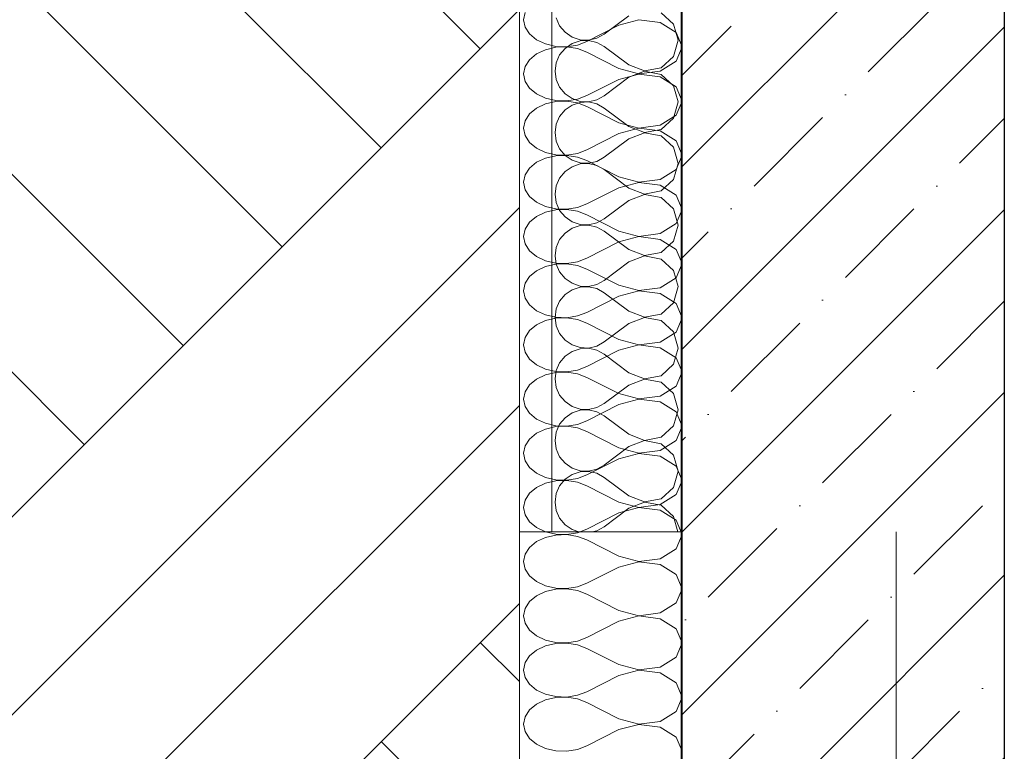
# Model space of a CAD drawing. Header units: millimetres. Extents: x -7244281 to -6598479, y 5719953 to 5938280.
# Tile 28 of 73: x -6717295 to -6716381, y 5727346 to 5728026. Entities that reach past the tile are written whole.
import ezdxf
from ezdxf.enums import TextEntityAlignment as Align

# ---------------------------------------------------------------- set-up
doc = ezdxf.new("R2010")
doc.units = ezdxf.units.MM
doc.header["$MEASUREMENT"] = 0
doc.set_wipeout_variables(frame=1)
doc.linetypes.add('Wipeout_Contour', pattern=[1000, 0, -1000])
doc.linetypes.add('Штрихпунктирная', pattern=[670.277762, 352.777767, -176.388884, 0, -141.111112])
for name, color, linetype, lineweight in [('0_Ном._пера__1', 7, 'Continuous', 0), ('0_Ном._пера__120', 7, 'Continuous', 0), ('АР-Стены_внешние_.АР_Ном._пера__1', 7, 'Continuous', 0), ('АР-Чертеж-Оси_Осевые размеры.АР_Ном._пера__120', 7, 'Continuous', 0)]:
    doc.layers.add(name, color=color, linetype=linetype, lineweight=lineweight)
doc.layers.add('АР-Стены_внешние_.АР', color=7, linetype='Continuous')
doc.layers.add('АР-Чертеж-Оси_Осевые размеры.АР', color=7, linetype='Continuous')
doc.styles.add('РЎР“Р•РќР•Р\xa0Р\x98Р\xa0_РЎРўР\x98Р›Р¬_1', font='GOTHIC.TTF')

# ---------------------------------------------------------------- blocks, each defined once
blk = doc.blocks.new('Элемент Разреза_27_3', base_point=(-6165324.72, 5728549.97))
at = {"layer": 'АР-Стены_внешние_.АР', "linetype": 'Continuous', "lineweight": 0, "true_color": 0x000000}
h = blk.add_hatch(dxfattribs=at)
h.set_pattern_fill('ЖЕЛЕЗОБЕТОН__PROJECT__0003', color=18, style=0, pattern_type=2)
h.set_pattern_definition([(45, (-6165324.72, 5728549.97), (-84.852814, 84.852814), []), (45, (-6165367.14, 5728592.39), (-84.852814, 84.852814), [90, -30, 0, -30])])
h.paths.add_polyline_path([(-6716680.9, 5723799.97), (-6716380.9, 5723799.97), (-6716380.9, 5728899.96), (-6716680.9, 5728899.96)])
at = {"layer": 'АР-Стены_внешние_.АР_Ном._пера__1', "color": 7, "linetype": 'Continuous', "lineweight": 30}
for p, q in [((-6716680.9, 5728899.96), (-6716680.9, 5727549.97)), ((-6716380.9, 5728649.51), (-6716380.9, 5723949.97)), ((-6716680.9, 5727549.97), (-6716680.9, 5723799.97))]:
    blk.add_line(p, q, dxfattribs=at)
blk = doc.blocks.new('*X89', base_point=(-6165324.72, 5728549.97))
at = {"layer": 'АР-Стены_внешние_.АР_Ном._пера__1', "color": 7, "linetype": 'Continuous', "lineweight": 0}
for p, q in [((-6716688.03, 5728021.66), (-6716699.57, 5728032.21)), ((-6716797.06, 5728027.41), (-6716793.88, 5728020.19)), ((-6716729.52, 5728029.5), (-6716752.4, 5728012.35)), ((-6716683.76, 5728006.63), (-6716688.03, 5728021.66)), ((-6716793.88, 5728020.19), (-6716788.85, 5728014.11)), ((-6716788.85, 5728014.11), (-6716782.34, 5728009.65)), ((-6716759.3, 5728008.53), (-6716752.4, 5728012.35)), ((-6716782.34, 5728003.61), (-6716788.85, 5727999.14)), ((-6716782.34, 5728009.65), (-6716774.87, 5728007.13)), ((-6716774.87, 5728006.13), (-6716782.34, 5728003.61)), ((-6716774.87, 5728007.13), (-6716766.99, 5728006.74)), ((-6716766.99, 5728006.51), (-6716774.87, 5728006.13)), ((-6716766.99, 5728006.74), (-6716759.3, 5728008.53)), ((-6716759.3, 5728004.73), (-6716766.99, 5728006.51)), ((-6716752.4, 5728000.91), (-6716759.3, 5728004.73)), ((-6716688.03, 5727991.59), (-6716683.76, 5728006.63)), ((-6716788.85, 5727999.14), (-6716793.88, 5727993.06)), ((-6716729.52, 5727983.75), (-6716752.4, 5728000.91)), ((-6716797.06, 5727985.85), (-6716798.15, 5727978.03)), ((-6716793.88, 5727993.06), (-6716797.06, 5727985.85)), ((-6716699.57, 5727981.05), (-6716688.03, 5727991.59)), ((-6716798.15, 5727978.03), (-6716797.06, 5727970.22)), ((-6716729.52, 5727983.75), (-6716714.93, 5727978.15)), ((-6716714.93, 5727977.92), (-6716729.52, 5727972.31)), ((-6716714.93, 5727978.15), (-6716699.57, 5727981.05)), ((-6716699.57, 5727975.01), (-6716714.93, 5727977.92)), ((-6716797.06, 5727970.22), (-6716793.88, 5727963)), ((-6716729.52, 5727972.31), (-6716752.4, 5727955.15)), ((-6716688.03, 5727964.47), (-6716699.57, 5727975.01)), ((-6716793.88, 5727963), (-6716788.85, 5727956.92)), ((-6716788.85, 5727956.92), (-6716782.34, 5727952.45)), ((-6716683.76, 5727949.43), (-6716688.03, 5727964.47)), ((-6716782.34, 5727952.45), (-6716774.87, 5727949.93)), ((-6716774.87, 5727948.94), (-6716782.34, 5727946.41)), ((-6716774.87, 5727949.93), (-6716766.99, 5727949.55)), ((-6716766.99, 5727949.32), (-6716774.87, 5727948.94)), ((-6716766.99, 5727949.55), (-6716759.3, 5727951.34)), ((-6716759.3, 5727947.53), (-6716766.99, 5727949.32)), ((-6716759.3, 5727951.34), (-6716752.4, 5727955.15)), ((-6716688.03, 5727934.4), (-6716683.76, 5727949.43)), ((-6716788.85, 5727941.95), (-6716793.88, 5727935.87)), ((-6716782.34, 5727946.41), (-6716788.85, 5727941.95)), ((-6716752.4, 5727943.71), (-6716759.3, 5727947.53)), ((-6716729.52, 5727926.56), (-6716752.4, 5727943.71)), ((-6716793.88, 5727935.87), (-6716797.06, 5727928.65)), ((-6716699.57, 5727923.86), (-6716688.03, 5727934.4)), ((-6716797.06, 5727928.65), (-6716798.15, 5727920.84)), ((-6716798.15, 5727920.84), (-6716797.06, 5727913.02)), ((-6716729.52, 5727926.56), (-6716714.93, 5727920.95)), ((-6716714.93, 5727920.72), (-6716729.52, 5727915.12)), ((-6716714.93, 5727920.95), (-6716699.57, 5727923.86)), ((-6716699.57, 5727917.82), (-6716714.93, 5727920.72)), ((-6716797.06, 5727913.02), (-6716793.88, 5727905.8)), ((-6716729.52, 5727915.12), (-6716752.4, 5727897.96)), ((-6716688.03, 5727907.27), (-6716699.57, 5727917.82)), ((-6716793.88, 5727905.8), (-6716788.85, 5727899.73)), ((-6716683.76, 5727892.24), (-6716688.03, 5727907.27)), ((-6716788.85, 5727899.73), (-6716782.34, 5727895.26)), ((-6716782.34, 5727895.26), (-6716774.87, 5727892.74)), ((-6716766.99, 5727892.36), (-6716759.3, 5727894.14)), ((-6716759.3, 5727894.14), (-6716752.4, 5727897.96)), ((-6716788.85, 5727884.75), (-6716793.88, 5727878.68)), ((-6716782.34, 5727889.22), (-6716788.85, 5727884.75)), ((-6716774.87, 5727891.74), (-6716782.34, 5727889.22)), ((-6716774.87, 5727892.74), (-6716766.99, 5727892.36)), ((-6716766.99, 5727892.12), (-6716774.87, 5727891.74)), ((-6716759.3, 5727890.34), (-6716766.99, 5727892.12)), ((-6716752.4, 5727886.52), (-6716759.3, 5727890.34)), ((-6716729.52, 5727869.36), (-6716752.4, 5727886.52)), ((-6716688.03, 5727877.21), (-6716683.76, 5727892.24)), ((-6716793.88, 5727878.68), (-6716797.06, 5727871.46)), ((-6716699.57, 5727866.66), (-6716688.03, 5727877.21)), ((-6716797.06, 5727871.46), (-6716798.15, 5727863.64)), ((-6716729.52, 5727869.36), (-6716714.93, 5727863.76)), ((-6716714.93, 5727863.76), (-6716699.57, 5727866.66)), ((-6716798.15, 5727863.64), (-6716797.06, 5727855.83)), ((-6716729.52, 5727857.92), (-6716752.4, 5727840.77)), ((-6716714.93, 5727863.53), (-6716729.52, 5727857.92)), ((-6716699.57, 5727860.62), (-6716714.93, 5727863.53)), ((-6716688.03, 5727850.08), (-6716699.57, 5727860.62)), ((-6716797.06, 5727855.83), (-6716793.88, 5727848.61)), ((-6716793.88, 5727848.61), (-6716788.85, 5727842.53)), ((-6716683.76, 5727835.05), (-6716688.03, 5727850.08)), ((-6716788.85, 5727842.53), (-6716782.34, 5727838.07)), ((-6716782.34, 5727838.07), (-6716774.87, 5727835.54)), ((-6716759.3, 5727836.95), (-6716752.4, 5727840.77)), ((-6716782.34, 5727832.03), (-6716788.85, 5727827.56)), ((-6716774.87, 5727834.55), (-6716782.34, 5727832.03)), ((-6716774.87, 5727835.54), (-6716766.99, 5727835.16)), ((-6716766.99, 5727834.93), (-6716774.87, 5727834.55)), ((-6716766.99, 5727835.16), (-6716759.3, 5727836.95)), ((-6716759.3, 5727833.15), (-6716766.99, 5727834.93)), ((-6716752.4, 5727829.33), (-6716759.3, 5727833.15)), ((-6716729.52, 5727812.17), (-6716752.4, 5727829.33)), ((-6716688.03, 5727820.01), (-6716683.76, 5727835.05)), ((-6716793.88, 5727821.48), (-6716797.06, 5727814.26)), ((-6716788.85, 5727827.56), (-6716793.88, 5727821.48)), ((-6716699.57, 5727809.47), (-6716688.03, 5727820.01)), ((-6716797.06, 5727814.26), (-6716798.15, 5727806.45)), ((-6716729.52, 5727812.17), (-6716714.93, 5727806.57)), ((-6716798.15, 5727806.45), (-6716797.06, 5727798.64)), ((-6716714.93, 5727806.33), (-6716729.52, 5727800.73)), ((-6716714.93, 5727806.57), (-6716699.57, 5727809.47)), ((-6716699.57, 5727803.43), (-6716714.93, 5727806.33)), ((-6716688.03, 5727792.89), (-6716699.57, 5727803.43)), ((-6716797.06, 5727798.64), (-6716793.88, 5727791.42)), ((-6716729.52, 5727800.73), (-6716752.4, 5727783.57)), ((-6716683.76, 5727777.85), (-6716688.03, 5727792.89)), ((-6716793.88, 5727791.42), (-6716788.85, 5727785.34)), ((-6716788.85, 5727785.34), (-6716782.34, 5727780.87)), ((-6716759.3, 5727779.75), (-6716752.4, 5727783.57)), ((-6716782.34, 5727774.83), (-6716788.85, 5727770.37)), ((-6716782.34, 5727780.87), (-6716774.87, 5727778.35)), ((-6716774.87, 5727777.36), (-6716782.34, 5727774.83)), ((-6716774.87, 5727778.35), (-6716766.99, 5727777.97)), ((-6716766.99, 5727777.74), (-6716774.87, 5727777.36)), ((-6716766.99, 5727777.97), (-6716759.3, 5727779.75)), ((-6716759.3, 5727775.95), (-6716766.99, 5727777.74)), ((-6716752.4, 5727772.13), (-6716759.3, 5727775.95)), ((-6716688.03, 5727762.82), (-6716683.76, 5727777.85)), ((-6716788.85, 5727770.37), (-6716793.88, 5727764.29)), ((-6716729.52, 5727754.98), (-6716752.4, 5727772.13)), ((-6716797.06, 5727757.07), (-6716798.15, 5727749.26)), ((-6716793.88, 5727764.29), (-6716797.06, 5727757.07)), ((-6716699.57, 5727752.28), (-6716688.03, 5727762.82)), ((-6716798.15, 5727749.26), (-6716797.06, 5727741.44)), ((-6716729.52, 5727754.98), (-6716714.93, 5727749.37)), ((-6716714.93, 5727749.14), (-6716729.52, 5727743.54)), ((-6716714.93, 5727749.37), (-6716699.57, 5727752.28)), ((-6716699.57, 5727746.24), (-6716714.93, 5727749.14)), ((-6716797.06, 5727741.44), (-6716793.88, 5727734.22)), ((-6716729.52, 5727743.54), (-6716752.4, 5727726.38)), ((-6716688.03, 5727735.69), (-6716699.57, 5727746.24)), ((-6716793.88, 5727734.22), (-6716788.85, 5727728.15)), ((-6716683.76, 5727720.66), (-6716688.03, 5727735.69)), ((-6716788.85, 5727728.15), (-6716782.34, 5727723.68)), ((-6716782.34, 5727723.68), (-6716774.87, 5727721.16)), ((-6716774.87, 5727720.16), (-6716782.34, 5727717.64)), ((-6716774.87, 5727721.16), (-6716766.99, 5727720.78)), ((-6716766.99, 5727720.54), (-6716774.87, 5727720.16)), ((-6716766.99, 5727720.78), (-6716759.3, 5727722.56)), ((-6716759.3, 5727718.76), (-6716766.99, 5727720.54)), ((-6716759.3, 5727722.56), (-6716752.4, 5727726.38)), ((-6716688.03, 5727705.63), (-6716683.76, 5727720.66)), ((-6716788.85, 5727713.17), (-6716793.88, 5727707.1)), ((-6716782.34, 5727717.64), (-6716788.85, 5727713.17)), ((-6716752.4, 5727714.94), (-6716759.3, 5727718.76)), ((-6716729.52, 5727697.78), (-6716752.4, 5727714.94)), ((-6716793.88, 5727707.1), (-6716797.06, 5727699.88)), ((-6716699.57, 5727695.08), (-6716688.03, 5727705.63)), ((-6716797.06, 5727699.88), (-6716798.15, 5727692.06)), ((-6716798.15, 5727692.06), (-6716797.06, 5727684.25)), ((-6716729.52, 5727697.78), (-6716714.93, 5727692.18)), ((-6716714.93, 5727691.95), (-6716729.52, 5727686.34)), ((-6716714.93, 5727692.18), (-6716699.57, 5727695.08)), ((-6716699.57, 5727689.04), (-6716714.93, 5727691.95)), ((-6716797.06, 5727684.25), (-6716793.88, 5727677.03)), ((-6716729.52, 5727686.34), (-6716752.4, 5727669.19)), ((-6716688.03, 5727678.5), (-6716699.57, 5727689.04)), ((-6716793.88, 5727677.03), (-6716788.85, 5727670.95)), ((-6716683.76, 5727663.47), (-6716688.03, 5727678.5)), ((-6716788.85, 5727670.95), (-6716782.34, 5727666.49)), ((-6716782.34, 5727666.49), (-6716774.87, 5727663.96)), ((-6716766.99, 5727663.58), (-6716759.3, 5727665.37)), ((-6716759.3, 5727665.37), (-6716752.4, 5727669.19)), ((-6716788.85, 5727655.98), (-6716793.88, 5727649.9)), ((-6716782.34, 5727660.45), (-6716788.85, 5727655.98)), ((-6716774.87, 5727662.97), (-6716782.34, 5727660.45)), ((-6716774.87, 5727663.96), (-6716766.99, 5727663.58)), ((-6716766.99, 5727663.35), (-6716774.87, 5727662.97)), ((-6716759.3, 5727661.56), (-6716766.99, 5727663.35)), ((-6716752.4, 5727657.75), (-6716759.3, 5727661.56)), ((-6716729.52, 5727640.59), (-6716752.4, 5727657.75)), ((-6716688.03, 5727648.43), (-6716683.76, 5727663.47)), ((-6716793.88, 5727649.9), (-6716797.06, 5727642.68)), ((-6716699.57, 5727637.89), (-6716688.03, 5727648.43)), ((-6716797.06, 5727642.68), (-6716798.15, 5727634.87)), ((-6716729.52, 5727640.59), (-6716714.93, 5727634.98)), ((-6716714.93, 5727634.98), (-6716699.57, 5727637.89)), ((-6716798.15, 5727634.87), (-6716797.06, 5727627.05)), ((-6716729.52, 5727629.15), (-6716752.4, 5727611.99)), ((-6716714.93, 5727634.75), (-6716729.52, 5727629.15)), ((-6716699.57, 5727631.85), (-6716714.93, 5727634.75)), ((-6716688.03, 5727621.31), (-6716699.57, 5727631.85)), ((-6716797.06, 5727627.05), (-6716793.88, 5727619.84)), ((-6716793.88, 5727619.84), (-6716788.85, 5727613.76)), ((-6716683.76, 5727606.27), (-6716688.03, 5727621.31)), ((-6716788.85, 5727613.76), (-6716782.34, 5727609.29)), ((-6716759.3, 5727608.17), (-6716752.4, 5727611.99)), ((-6716782.34, 5727603.25), (-6716788.85, 5727598.79)), ((-6716782.34, 5727609.29), (-6716774.87, 5727606.77)), ((-6716774.87, 5727605.77), (-6716782.34, 5727603.25)), ((-6716774.87, 5727606.77), (-6716766.99, 5727606.39)), ((-6716766.99, 5727606.16), (-6716774.87, 5727605.77)), ((-6716766.99, 5727606.39), (-6716759.3, 5727608.17)), ((-6716759.3, 5727604.37), (-6716766.99, 5727606.16)), ((-6716752.4, 5727600.55), (-6716759.3, 5727604.37)), ((-6716729.52, 5727583.4), (-6716752.4, 5727600.55)), ((-6716688.03, 5727591.24), (-6716683.76, 5727606.27)), ((-6716793.88, 5727592.71), (-6716797.06, 5727585.49)), ((-6716788.85, 5727598.79), (-6716793.88, 5727592.71)), ((-6716699.57, 5727580.69), (-6716688.03, 5727591.24)), ((-6716797.06, 5727585.49), (-6716798.15, 5727577.68)), ((-6716729.52, 5727583.4), (-6716714.93, 5727577.79)), ((-6716798.15, 5727577.68), (-6716797.06, 5727569.86)), ((-6716714.93, 5727577.56), (-6716729.52, 5727571.96)), ((-6716714.93, 5727577.79), (-6716699.57, 5727580.69)), ((-6716699.57, 5727574.66), (-6716714.93, 5727577.56)), ((-6716688.03, 5727564.11), (-6716699.57, 5727574.66)), ((-6716797.06, 5727569.86), (-6716793.88, 5727562.64)), ((-6716729.52, 5727571.96), (-6716752.4, 5727554.8)), ((-6716684.02, 5727549.97), (-6716688.03, 5727564.11)), ((-6716793.88, 5727562.64), (-6716788.85, 5727556.57)), ((-6716788.85, 5727556.57), (-6716782.34, 5727552.1)), ((-6716759.3, 5727550.98), (-6716752.4, 5727554.8)), ((-6716782.34, 5727552.1), (-6716776.02, 5727549.97)), ((-6716763.66, 5727549.97), (-6716759.3, 5727550.98))]:
    blk.add_line(p, q, dxfattribs=at)
blk = doc.blocks.new('Элемент Разреза_31_3', base_point=(-6165324.72, 5728549.97))
at = {"layer": 'АР-Стены_внешние_.АР_Ном._пера__1', "color": 7, "linetype": 'Continuous', "lineweight": 0}
for p, q in [((-6716831.28, 5728899.96), (-6716831.28, 5727549.97)), ((-6716801.01, 5728899.96), (-6716801.01, 5727549.97)), ((-6716801.01, 5727549.97), (-6716831.28, 5727549.97)), ((-6716680.9, 5727549.97), (-6716801.01, 5727549.97))]:
    blk.add_line(p, q, dxfattribs=at)
at = {"layer": 'АР-Стены_внешние_.АР', "lineweight": 0}
blk.add_blockref('*X89', (-6165324.72, 5728549.97), dxfattribs=at)
blk = doc.blocks.new('Стандартный Маркер Сетки[7]_3', base_point=(-6716481.46, 5727549.97))
at = {"layer": 'АР-Чертеж-Оси_Осевые размеры.АР_Ном._пера__120', "color": 7, "linetype": 'Штрихпунктирная', "lineweight": 0}
blk.add_line((-6716481.46, 5726549.97), (-6716481.46, 5727549.97), dxfattribs=at)
at = {"layer": 'АР-Чертеж-Оси_Осевые размеры.АР_Ном._пера__120', "color": 7, "lineweight": 0, "style": 'РЎР“Р•РќР•Р\xa0Р\x98Р\xa0_РЎРўР\x98Р›Р¬_1'}
blk.add_attdef('AC_MarkerText_1', text='', height=350, rotation=360, dxfattribs=at).set_placement((-6716481.46, 5721679.66), align=Align.TOP_CENTER)
blk = doc.blocks.new('Стандартный Маркер Сетки[10]_3', base_point=(-6716481.46, 5727549.97))
at = {"layer": 'АР-Чертеж-Оси_Осевые размеры.АР_Ном._пера__120', "color": 7, "linetype": 'Штрихпунктирная', "lineweight": 0}
blk.add_line((-6716481.46, 5726549.97), (-6716481.46, 5727549.97), dxfattribs=at)
at = {"layer": 'АР-Чертеж-Оси_Осевые размеры.АР_Ном._пера__120', "color": 7, "lineweight": 0, "style": 'РЎР“Р•РќР•Р\xa0Р\x98Р\xa0_РЎРўР\x98Р›Р¬_1'}
blk.add_attdef('AC_MarkerText_1', text='', height=350, rotation=360, dxfattribs=at).set_placement((-6716481.46, 5721679.66), align=Align.TOP_CENTER)
blk = doc.blocks.new('Стандартный Маркер Сетки[11]_3', base_point=(-6716481.46, 5727549.97))
at = {"layer": 'АР-Чертеж-Оси_Осевые размеры.АР_Ном._пера__120', "color": 7, "linetype": 'Штрихпунктирная', "lineweight": 0}
blk.add_line((-6716481.46, 5726549.97), (-6716481.46, 5727549.97), dxfattribs=at)
at = {"layer": 'АР-Чертеж-Оси_Осевые размеры.АР_Ном._пера__120', "color": 7, "lineweight": 0, "style": 'РЎР“Р•РќР•Р\xa0Р\x98Р\xa0_РЎРўР\x98Р›Р¬_1'}
blk.add_attdef('AC_MarkerText_1', text='', height=350, rotation=360, dxfattribs=at).set_placement((-6716481.46, 5721679.66), align=Align.TOP_CENTER)
blk = doc.blocks.new('Стандартный Маркер Сетки[12]_3', base_point=(-6716481.46, 5727549.97))
at = {"layer": 'АР-Чертеж-Оси_Осевые размеры.АР_Ном._пера__120', "color": 7, "linetype": 'Штрихпунктирная', "lineweight": 0}
blk.add_line((-6716481.46, 5726549.97), (-6716481.46, 5727549.97), dxfattribs=at)
at = {"layer": 'АР-Чертеж-Оси_Осевые размеры.АР_Ном._пера__120', "color": 7, "lineweight": 0, "style": 'РЎР“Р•РќР•Р\xa0Р\x98Р\xa0_РЎРўР\x98Р›Р¬_1'}
blk.add_attdef('AC_MarkerText_1', text='', height=350, rotation=360, dxfattribs=at).set_placement((-6716481.46, 5721679.66), align=Align.TOP_CENTER)
blk = doc.blocks.new('*X147', base_point=(-6165324.72, 5728549.97))
at = {"layer": '0_Ном._пера__120', "color": 7, "linetype": 'Continuous', "lineweight": 0}
for p, q in [((-6716826, 5728032.6), (-6716827.4, 5728025.73)), ((-6716827.4, 5728025.73), (-6716826, 5728018.85)), ((-6716720.23, 5728025.62), (-6716739.02, 5728020.69)), ((-6716700.46, 5728023.07), (-6716720.23, 5728025.62)), ((-6716685.6, 5728013.79), (-6716700.46, 5728023.07)), ((-6716826, 5728018.85), (-6716821.9, 5728012.49)), ((-6716821.9, 5728012.49), (-6716815.42, 5728007.15)), ((-6716739.02, 5728020.69), (-6716768.48, 5728005.59)), ((-6716680.1, 5728000.56), (-6716685.6, 5728013.79)), ((-6716815.42, 5728007.15), (-6716807.04, 5728003.21)), ((-6716807.04, 5728003.21), (-6716797.42, 5728000.99)), ((-6716777.37, 5728002.23), (-6716768.48, 5728005.59)), ((-6716815.42, 5727993.97), (-6716821.9, 5727988.62)), ((-6716807.04, 5727997.9), (-6716815.42, 5727993.97)), ((-6716797.42, 5728000.12), (-6716807.04, 5727997.9)), ((-6716797.42, 5728000.99), (-6716787.27, 5728000.66)), ((-6716787.27, 5728000.45), (-6716797.42, 5728000.12)), ((-6716787.27, 5728000.66), (-6716777.37, 5728002.23)), ((-6716777.37, 5727998.88), (-6716787.27, 5728000.45)), ((-6716768.48, 5727995.52), (-6716777.37, 5727998.88)), ((-6716739.02, 5727980.42), (-6716768.48, 5727995.52)), ((-6716685.6, 5727987.32), (-6716680.1, 5728000.56)), ((-6716821.9, 5727988.62), (-6716826, 5727982.26)), ((-6716700.46, 5727978.04), (-6716685.6, 5727987.32)), ((-6716826, 5727982.26), (-6716827.4, 5727975.39)), ((-6716827.4, 5727975.39), (-6716826, 5727968.51)), ((-6716739.02, 5727980.42), (-6716720.23, 5727975.49)), ((-6716720.23, 5727975.28), (-6716739.02, 5727970.35)), ((-6716720.23, 5727975.49), (-6716700.46, 5727978.04)), ((-6716700.46, 5727972.73), (-6716720.23, 5727975.28)), ((-6716826, 5727968.51), (-6716821.9, 5727962.15)), ((-6716739.02, 5727970.35), (-6716768.48, 5727955.25)), ((-6716685.6, 5727963.45), (-6716700.46, 5727972.73)), ((-6716821.9, 5727962.15), (-6716815.42, 5727956.8)), ((-6716815.42, 5727956.8), (-6716807.04, 5727952.87)), ((-6716680.1, 5727950.21), (-6716685.6, 5727963.45)), ((-6716807.04, 5727952.87), (-6716797.42, 5727950.65)), ((-6716797.42, 5727949.78), (-6716807.04, 5727947.56)), ((-6716797.42, 5727950.65), (-6716787.27, 5727950.32)), ((-6716787.27, 5727950.11), (-6716797.42, 5727949.78)), ((-6716787.27, 5727950.32), (-6716777.37, 5727951.89)), ((-6716777.37, 5727948.54), (-6716787.27, 5727950.11)), ((-6716777.37, 5727951.89), (-6716768.48, 5727955.25)), ((-6716768.48, 5727945.18), (-6716777.37, 5727948.54)), ((-6716685.6, 5727936.98), (-6716680.1, 5727950.21)), ((-6716815.42, 5727943.62), (-6716821.9, 5727938.28)), ((-6716807.04, 5727947.56), (-6716815.42, 5727943.62)), ((-6716739.02, 5727930.08), (-6716768.48, 5727945.18)), ((-6716826, 5727931.92), (-6716827.4, 5727925.04)), ((-6716821.9, 5727938.28), (-6716826, 5727931.92)), ((-6716739.02, 5727930.08), (-6716720.23, 5727925.15)), ((-6716700.46, 5727927.7), (-6716685.6, 5727936.98)), ((-6716827.4, 5727925.04), (-6716826, 5727918.17)), ((-6716720.23, 5727924.94), (-6716739.02, 5727920.01)), ((-6716720.23, 5727925.15), (-6716700.46, 5727927.7)), ((-6716700.46, 5727922.39), (-6716720.23, 5727924.94)), ((-6716685.6, 5727913.11), (-6716700.46, 5727922.39)), ((-6716826, 5727918.17), (-6716821.9, 5727911.81)), ((-6716821.9, 5727911.81), (-6716815.42, 5727906.46)), ((-6716739.02, 5727920.01), (-6716768.48, 5727904.91)), ((-6716680.1, 5727899.87), (-6716685.6, 5727913.11)), ((-6716815.42, 5727906.46), (-6716807.04, 5727902.53)), ((-6716807.04, 5727902.53), (-6716797.42, 5727900.31)), ((-6716777.37, 5727901.55), (-6716768.48, 5727904.91)), ((-6716815.42, 5727893.28), (-6716821.9, 5727887.94)), ((-6716807.04, 5727897.22), (-6716815.42, 5727893.28)), ((-6716797.42, 5727899.44), (-6716807.04, 5727897.22)), ((-6716797.42, 5727900.31), (-6716787.27, 5727899.98)), ((-6716787.27, 5727899.77), (-6716797.42, 5727899.44)), ((-6716787.27, 5727899.98), (-6716777.37, 5727901.55)), ((-6716777.37, 5727898.2), (-6716787.27, 5727899.77)), ((-6716768.48, 5727894.84), (-6716777.37, 5727898.2)), ((-6716739.02, 5727879.74), (-6716768.48, 5727894.84)), ((-6716685.6, 5727886.64), (-6716680.1, 5727899.87)), ((-6716821.9, 5727887.94), (-6716826, 5727881.58)), ((-6716700.46, 5727877.36), (-6716685.6, 5727886.64)), ((-6716826, 5727881.58), (-6716827.4, 5727874.7)), ((-6716827.4, 5727874.7), (-6716826, 5727867.83)), ((-6716739.02, 5727879.74), (-6716720.23, 5727874.81)), ((-6716720.23, 5727874.6), (-6716739.02, 5727869.67)), ((-6716720.23, 5727874.81), (-6716700.46, 5727877.36)), ((-6716700.46, 5727872.05), (-6716720.23, 5727874.6)), ((-6716826, 5727867.83), (-6716821.9, 5727861.47)), ((-6716739.02, 5727869.67), (-6716768.48, 5727854.57)), ((-6716685.6, 5727862.77), (-6716700.46, 5727872.05)), ((-6716821.9, 5727861.47), (-6716815.42, 5727856.12)), ((-6716680.1, 5727849.53), (-6716685.6, 5727862.77)), ((-6716815.42, 5727856.12), (-6716807.04, 5727852.19)), ((-6716807.04, 5727852.19), (-6716797.42, 5727849.97)), ((-6716797.42, 5727849.09), (-6716807.04, 5727846.88)), ((-6716797.42, 5727849.97), (-6716787.27, 5727849.63)), ((-6716787.27, 5727849.43), (-6716797.42, 5727849.09)), ((-6716787.27, 5727849.63), (-6716777.37, 5727851.21)), ((-6716777.37, 5727847.86), (-6716787.27, 5727849.43)), ((-6716777.37, 5727851.21), (-6716768.48, 5727854.57)), ((-6716768.48, 5727844.5), (-6716777.37, 5727847.86)), ((-6716685.6, 5727836.3), (-6716680.1, 5727849.53)), ((-6716815.42, 5727842.94), (-6716821.9, 5727837.6)), ((-6716807.04, 5727846.88), (-6716815.42, 5727842.94)), ((-6716739.02, 5727829.4), (-6716768.48, 5727844.5)), ((-6716826, 5727831.24), (-6716827.4, 5727824.36)), ((-6716821.9, 5727837.6), (-6716826, 5727831.24)), ((-6716739.02, 5727829.4), (-6716720.23, 5727824.46)), ((-6716700.46, 5727827.02), (-6716685.6, 5727836.3)), ((-6716827.4, 5727824.36), (-6716826, 5727817.48)), ((-6716720.23, 5727824.26), (-6716739.02, 5727819.33)), ((-6716720.23, 5727824.46), (-6716700.46, 5727827.02)), ((-6716700.46, 5727821.71), (-6716720.23, 5727824.26)), ((-6716685.6, 5727812.42), (-6716700.46, 5727821.71)), ((-6716826, 5727817.48), (-6716821.9, 5727811.13)), ((-6716821.9, 5727811.13), (-6716815.42, 5727805.78)), ((-6716739.02, 5727819.33), (-6716768.48, 5727804.23)), ((-6716680.1, 5727799.19), (-6716685.6, 5727812.42)), ((-6716815.42, 5727805.78), (-6716807.04, 5727801.85)), ((-6716807.04, 5727801.85), (-6716797.42, 5727799.63)), ((-6716777.37, 5727800.87), (-6716768.48, 5727804.23)), ((-6716815.42, 5727792.6), (-6716821.9, 5727787.25)), ((-6716807.04, 5727796.53), (-6716815.42, 5727792.6)), ((-6716797.42, 5727798.75), (-6716807.04, 5727796.53)), ((-6716797.42, 5727799.63), (-6716787.27, 5727799.29)), ((-6716787.27, 5727799.09), (-6716797.42, 5727798.75)), ((-6716787.27, 5727799.29), (-6716777.37, 5727800.87)), ((-6716777.37, 5727797.52), (-6716787.27, 5727799.09)), ((-6716768.48, 5727794.16), (-6716777.37, 5727797.52)), ((-6716739.02, 5727779.06), (-6716768.48, 5727794.16)), ((-6716685.6, 5727785.96), (-6716680.1, 5727799.19)), ((-6716821.9, 5727787.25), (-6716826, 5727780.9)), ((-6716700.46, 5727776.68), (-6716685.6, 5727785.96)), ((-6716826, 5727780.9), (-6716827.4, 5727774.02)), ((-6716827.4, 5727774.02), (-6716826, 5727767.14)), ((-6716739.02, 5727779.06), (-6716720.23, 5727774.12)), ((-6716720.23, 5727773.92), (-6716739.02, 5727768.99)), ((-6716720.23, 5727774.12), (-6716700.46, 5727776.68)), ((-6716700.46, 5727771.36), (-6716720.23, 5727773.92)), ((-6716826, 5727767.14), (-6716821.9, 5727760.79)), ((-6716739.02, 5727768.99), (-6716768.48, 5727753.89)), ((-6716685.6, 5727762.08), (-6716700.46, 5727771.36)), ((-6716821.9, 5727760.79), (-6716815.42, 5727755.44)), ((-6716680.1, 5727748.85), (-6716685.6, 5727762.08)), ((-6716815.42, 5727755.44), (-6716807.04, 5727751.51)), ((-6716807.04, 5727751.51), (-6716797.42, 5727749.29)), ((-6716797.42, 5727748.41), (-6716807.04, 5727746.19)), ((-6716797.42, 5727749.29), (-6716787.27, 5727748.95)), ((-6716787.27, 5727748.75), (-6716797.42, 5727748.41)), ((-6716787.27, 5727748.95), (-6716777.37, 5727750.52)), ((-6716777.37, 5727747.18), (-6716787.27, 5727748.75)), ((-6716777.37, 5727750.52), (-6716768.48, 5727753.89)), ((-6716768.48, 5727743.82), (-6716777.37, 5727747.18)), ((-6716685.6, 5727735.62), (-6716680.1, 5727748.85)), ((-6716815.42, 5727742.26), (-6716821.9, 5727736.91)), ((-6716807.04, 5727746.19), (-6716815.42, 5727742.26)), ((-6716739.02, 5727728.71), (-6716768.48, 5727743.82)), ((-6716826, 5727730.56), (-6716827.4, 5727723.68)), ((-6716821.9, 5727736.91), (-6716826, 5727730.56)), ((-6716739.02, 5727728.71), (-6716720.23, 5727723.78)), ((-6716700.46, 5727726.34), (-6716685.6, 5727735.62)), ((-6716827.4, 5727723.68), (-6716826, 5727716.8)), ((-6716720.23, 5727723.58), (-6716739.02, 5727718.65)), ((-6716720.23, 5727723.78), (-6716700.46, 5727726.34)), ((-6716700.46, 5727721.02), (-6716720.23, 5727723.58)), ((-6716685.6, 5727711.74), (-6716700.46, 5727721.02)), ((-6716826, 5727716.8), (-6716821.9, 5727710.45)), ((-6716821.9, 5727710.45), (-6716815.42, 5727705.1)), ((-6716739.02, 5727718.65), (-6716768.48, 5727703.54)), ((-6716680.1, 5727698.51), (-6716685.6, 5727711.74)), ((-6716815.42, 5727705.1), (-6716807.04, 5727701.17)), ((-6716807.04, 5727701.17), (-6716797.42, 5727698.95)), ((-6716777.37, 5727700.18), (-6716768.48, 5727703.54)), ((-6716815.42, 5727691.92), (-6716821.9, 5727686.57)), ((-6716807.04, 5727695.85), (-6716815.42, 5727691.92)), ((-6716797.42, 5727698.07), (-6716807.04, 5727695.85)), ((-6716797.42, 5727698.95), (-6716787.27, 5727698.61)), ((-6716787.27, 5727698.41), (-6716797.42, 5727698.07)), ((-6716787.27, 5727698.61), (-6716777.37, 5727700.18)), ((-6716777.37, 5727696.84), (-6716787.27, 5727698.41)), ((-6716768.48, 5727693.48), (-6716777.37, 5727696.84)), ((-6716739.02, 5727678.37), (-6716768.48, 5727693.48)), ((-6716685.6, 5727685.28), (-6716680.1, 5727698.51)), ((-6716821.9, 5727686.57), (-6716826, 5727680.22)), ((-6716700.46, 5727676), (-6716685.6, 5727685.28)), ((-6716826, 5727680.22), (-6716827.4, 5727673.34)), ((-6716827.4, 5727673.34), (-6716826, 5727666.46)), ((-6716739.02, 5727678.37), (-6716720.23, 5727673.44)), ((-6716720.23, 5727673.44), (-6716700.46, 5727676)), ((-6716826, 5727666.46), (-6716821.9, 5727660.11)), ((-6716739.02, 5727668.31), (-6716768.48, 5727653.2)), ((-6716720.23, 5727673.24), (-6716739.02, 5727668.31)), ((-6716700.46, 5727670.68), (-6716720.23, 5727673.24)), ((-6716685.6, 5727661.4), (-6716700.46, 5727670.68)), ((-6716821.9, 5727660.11), (-6716815.42, 5727654.76)), ((-6716680.1, 5727648.17), (-6716685.6, 5727661.4)), ((-6716815.42, 5727654.76), (-6716807.04, 5727650.83)), ((-6716807.04, 5727650.83), (-6716797.42, 5727648.61)), ((-6716797.42, 5727647.73), (-6716807.04, 5727645.51)), ((-6716797.42, 5727648.61), (-6716787.27, 5727648.27)), ((-6716787.27, 5727648.07), (-6716797.42, 5727647.73)), ((-6716787.27, 5727648.27), (-6716777.37, 5727649.84)), ((-6716777.37, 5727646.5), (-6716787.27, 5727648.07)), ((-6716777.37, 5727649.84), (-6716768.48, 5727653.2)), ((-6716768.48, 5727643.14), (-6716777.37, 5727646.5)), ((-6716685.6, 5727634.94), (-6716680.1, 5727648.17)), ((-6716815.42, 5727641.58), (-6716821.9, 5727636.23)), ((-6716807.04, 5727645.51), (-6716815.42, 5727641.58)), ((-6716739.02, 5727628.03), (-6716768.48, 5727643.14)), ((-6716826, 5727629.88), (-6716827.4, 5727623)), ((-6716821.9, 5727636.23), (-6716826, 5727629.88)), ((-6716739.02, 5727628.03), (-6716720.23, 5727623.1)), ((-6716700.46, 5727625.66), (-6716685.6, 5727634.94)), ((-6716827.4, 5727623), (-6716826, 5727616.12)), ((-6716720.23, 5727622.9), (-6716739.02, 5727617.96)), ((-6716720.23, 5727623.1), (-6716700.46, 5727625.66)), ((-6716700.46, 5727620.34), (-6716720.23, 5727622.9)), ((-6716685.6, 5727611.06), (-6716700.46, 5727620.34)), ((-6716826, 5727616.12), (-6716821.9, 5727609.77)), ((-6716821.9, 5727609.77), (-6716815.42, 5727604.42)), ((-6716739.02, 5727617.96), (-6716768.48, 5727602.86)), ((-6716680.1, 5727597.83), (-6716685.6, 5727611.06)), ((-6716815.42, 5727604.42), (-6716807.04, 5727600.49)), ((-6716807.04, 5727600.49), (-6716797.42, 5727598.27)), ((-6716777.37, 5727599.5), (-6716768.48, 5727602.86)), ((-6716815.42, 5727591.24), (-6716821.9, 5727585.89)), ((-6716807.04, 5727595.17), (-6716815.42, 5727591.24)), ((-6716797.42, 5727597.39), (-6716807.04, 5727595.17)), ((-6716797.42, 5727598.27), (-6716787.27, 5727597.93)), ((-6716787.27, 5727597.73), (-6716797.42, 5727597.39)), ((-6716787.27, 5727597.93), (-6716777.37, 5727599.5)), ((-6716777.37, 5727596.15), (-6716787.27, 5727597.73)), ((-6716768.48, 5727592.79), (-6716777.37, 5727596.15)), ((-6716739.02, 5727577.69), (-6716768.48, 5727592.79)), ((-6716685.6, 5727584.6), (-6716680.1, 5727597.83)), ((-6716821.9, 5727585.89), (-6716826, 5727579.54)), ((-6716700.46, 5727575.32), (-6716685.6, 5727584.6)), ((-6716826, 5727579.54), (-6716827.4, 5727572.66)), ((-6716739.02, 5727577.69), (-6716720.23, 5727572.76)), ((-6716720.23, 5727572.76), (-6716700.46, 5727575.32)), ((-6716827.4, 5727572.66), (-6716826, 5727565.78)), ((-6716826, 5727565.78), (-6716821.9, 5727559.42)), ((-6716739.02, 5727567.62), (-6716768.48, 5727552.52)), ((-6716720.23, 5727572.56), (-6716739.02, 5727567.62)), ((-6716700.46, 5727570), (-6716720.23, 5727572.56)), ((-6716685.6, 5727560.72), (-6716700.46, 5727570)), ((-6716821.9, 5727559.42), (-6716815.42, 5727554.08)), ((-6716680.1, 5727547.49), (-6716685.6, 5727560.72)), ((-6716815.42, 5727554.08), (-6716807.04, 5727550.14)), ((-6716807.04, 5727550.14), (-6716797.42, 5727547.93)), ((-6716797.42, 5727547.05), (-6716807.04, 5727544.83)), ((-6716797.42, 5727547.93), (-6716787.27, 5727547.59)), ((-6716787.27, 5727547.39), (-6716797.42, 5727547.05)), ((-6716787.27, 5727547.59), (-6716777.37, 5727549.16)), ((-6716777.37, 5727545.81), (-6716787.27, 5727547.39)), ((-6716777.37, 5727549.16), (-6716768.48, 5727552.52)), ((-6716768.48, 5727542.45), (-6716777.37, 5727545.81)), ((-6716685.6, 5727534.25), (-6716680.1, 5727547.49)), ((-6716815.42, 5727540.9), (-6716821.9, 5727535.55)), ((-6716807.04, 5727544.83), (-6716815.42, 5727540.9)), ((-6716739.02, 5727527.35), (-6716768.48, 5727542.45)), ((-6716826, 5727529.2), (-6716827.4, 5727522.32)), ((-6716821.9, 5727535.55), (-6716826, 5727529.2)), ((-6716739.02, 5727527.35), (-6716720.23, 5727522.42)), ((-6716700.46, 5727524.97), (-6716685.6, 5727534.25)), ((-6716827.4, 5727522.32), (-6716826, 5727515.44)), ((-6716720.23, 5727522.22), (-6716739.02, 5727517.28)), ((-6716720.23, 5727522.42), (-6716700.46, 5727524.97)), ((-6716700.46, 5727519.66), (-6716720.23, 5727522.22)), ((-6716685.6, 5727510.38), (-6716700.46, 5727519.66)), ((-6716826, 5727515.44), (-6716821.9, 5727509.08)), ((-6716821.9, 5727509.08), (-6716815.42, 5727503.74)), ((-6716739.02, 5727517.28), (-6716768.48, 5727502.18)), ((-6716680.1, 5727497.15), (-6716685.6, 5727510.38)), ((-6716815.42, 5727503.74), (-6716807.04, 5727499.8)), ((-6716807.04, 5727499.8), (-6716797.42, 5727497.58)), ((-6716777.37, 5727498.82), (-6716768.48, 5727502.18)), ((-6716815.42, 5727490.56), (-6716821.9, 5727485.21)), ((-6716807.04, 5727494.49), (-6716815.42, 5727490.56)), ((-6716797.42, 5727496.71), (-6716807.04, 5727494.49)), ((-6716797.42, 5727497.58), (-6716787.27, 5727497.25)), ((-6716787.27, 5727497.04), (-6716797.42, 5727496.71)), ((-6716787.27, 5727497.25), (-6716777.37, 5727498.82)), ((-6716777.37, 5727495.47), (-6716787.27, 5727497.04)), ((-6716768.48, 5727492.11), (-6716777.37, 5727495.47)), ((-6716739.02, 5727477.01), (-6716768.48, 5727492.11)), ((-6716685.6, 5727483.91), (-6716680.1, 5727497.15)), ((-6716821.9, 5727485.21), (-6716826, 5727478.85)), ((-6716700.46, 5727474.63), (-6716685.6, 5727483.91)), ((-6716826, 5727478.85), (-6716827.4, 5727471.98)), ((-6716739.02, 5727477.01), (-6716720.23, 5727472.08)), ((-6716720.23, 5727472.08), (-6716700.46, 5727474.63)), ((-6716827.4, 5727471.98), (-6716826, 5727465.1)), ((-6716826, 5727465.1), (-6716821.9, 5727458.74)), ((-6716739.02, 5727466.94), (-6716768.48, 5727451.84)), ((-6716720.23, 5727471.87), (-6716739.02, 5727466.94)), ((-6716700.46, 5727469.32), (-6716720.23, 5727471.87)), ((-6716685.6, 5727460.04), (-6716700.46, 5727469.32)), ((-6716821.9, 5727458.74), (-6716815.42, 5727453.4)), ((-6716680.1, 5727446.81), (-6716685.6, 5727460.04)), ((-6716815.42, 5727453.4), (-6716807.04, 5727449.46)), ((-6716807.04, 5727449.46), (-6716797.42, 5727447.24)), ((-6716797.42, 5727446.37), (-6716807.04, 5727444.15)), ((-6716797.42, 5727447.24), (-6716787.27, 5727446.91)), ((-6716787.27, 5727446.7), (-6716797.42, 5727446.37)), ((-6716787.27, 5727446.91), (-6716777.37, 5727448.48)), ((-6716777.37, 5727445.13), (-6716787.27, 5727446.7)), ((-6716777.37, 5727448.48), (-6716768.48, 5727451.84)), ((-6716768.48, 5727441.77), (-6716777.37, 5727445.13)), ((-6716685.6, 5727433.57), (-6716680.1, 5727446.81)), ((-6716815.42, 5727440.22), (-6716821.9, 5727434.87)), ((-6716807.04, 5727444.15), (-6716815.42, 5727440.22)), ((-6716739.02, 5727426.67), (-6716768.48, 5727441.77)), ((-6716826, 5727428.51), (-6716827.4, 5727421.64)), ((-6716821.9, 5727434.87), (-6716826, 5727428.51)), ((-6716739.02, 5727426.67), (-6716720.23, 5727421.74)), ((-6716700.46, 5727424.29), (-6716685.6, 5727433.57)), ((-6716827.4, 5727421.64), (-6716826, 5727414.76)), ((-6716720.23, 5727421.53), (-6716739.02, 5727416.6)), ((-6716720.23, 5727421.74), (-6716700.46, 5727424.29)), ((-6716700.46, 5727418.98), (-6716720.23, 5727421.53)), ((-6716685.6, 5727409.7), (-6716700.46, 5727418.98)), ((-6716826, 5727414.76), (-6716821.9, 5727408.4)), ((-6716821.9, 5727408.4), (-6716815.42, 5727403.05)), ((-6716739.02, 5727416.6), (-6716768.48, 5727401.5)), ((-6716680.1, 5727396.46), (-6716685.6, 5727409.7)), ((-6716815.42, 5727403.05), (-6716807.04, 5727399.12)), ((-6716807.04, 5727399.12), (-6716797.42, 5727396.9)), ((-6716777.37, 5727398.14), (-6716768.48, 5727401.5)), ((-6716815.42, 5727389.87), (-6716821.9, 5727384.53)), ((-6716807.04, 5727393.81), (-6716815.42, 5727389.87)), ((-6716797.42, 5727396.03), (-6716807.04, 5727393.81)), ((-6716797.42, 5727396.9), (-6716787.27, 5727396.57)), ((-6716787.27, 5727396.36), (-6716797.42, 5727396.03)), ((-6716787.27, 5727396.57), (-6716777.37, 5727398.14)), ((-6716777.37, 5727394.79), (-6716787.27, 5727396.36)), ((-6716768.48, 5727391.43), (-6716777.37, 5727394.79)), ((-6716739.02, 5727376.33), (-6716768.48, 5727391.43)), ((-6716685.6, 5727383.23), (-6716680.1, 5727396.46)), ((-6716821.9, 5727384.53), (-6716826, 5727378.17)), ((-6716700.46, 5727373.95), (-6716685.6, 5727383.23)), ((-6716826, 5727378.17), (-6716827.4, 5727371.29)), ((-6716739.02, 5727376.33), (-6716720.23, 5727371.4)), ((-6716720.23, 5727371.4), (-6716700.46, 5727373.95)), ((-6716827.4, 5727371.29), (-6716826, 5727364.42)), ((-6716826, 5727364.42), (-6716821.9, 5727358.06)), ((-6716739.02, 5727366.26), (-6716768.48, 5727351.16)), ((-6716720.23, 5727371.19), (-6716739.02, 5727366.26)), ((-6716700.46, 5727368.64), (-6716720.23, 5727371.19)), ((-6716685.6, 5727359.36), (-6716700.46, 5727368.64)), ((-6716821.9, 5727358.06), (-6716815.42, 5727352.71)), ((-6716680.1, 5727346.14), (-6716685.6, 5727359.36)), ((-6716815.42, 5727352.71), (-6716807.04, 5727348.78)), ((-6716807.04, 5727348.78), (-6716797.42, 5727346.56)), ((-6716797.42, 5727346.56), (-6716787.27, 5727346.23)), ((-6716787.27, 5727346.23), (-6716777.37, 5727347.8)), ((-6716777.37, 5727347.8), (-6716768.48, 5727351.16))]:
    blk.add_line(p, q, dxfattribs=at)
blk = doc.blocks.new('Штриховка_6_3', base_point=(-6165324.72, 5728549.97))
at = {"layer": '0_Ном._пера__120', "color": 7, "linetype": 'Continuous', "lineweight": 0, "flags": 128}
blk.add_lwpolyline([(-6716680.89, 5723550.84), (-6716679.78, 5728899.96), (-6716831.28, 5728899.96), (-6716831.28, 5723550.84)], close=True, dxfattribs=at)
at = {"layer": '0_Ном._пера__120', "color": 7, "linetype": 'Continuous', "lineweight": 0}
blk.add_blockref('*X147', (-6165324.72, 5728549.97), dxfattribs=at)

msp = doc.modelspace()

# ---------------------------------------------------------------- hatches: boundary and pattern name
at = {"layer": '0_Ном._пера__120', "linetype": 'Continuous', "lineweight": 0}
h = msp.add_hatch(dxfattribs=at)
h.set_pattern_fill('АЛЮМИНИЙ_0003', style=0, pattern_type=2)
h.set_pattern_definition([(45, (-6165324.72, 5728549.97), (-176.7767, 176.7767), []), (45, (-6165360.07, 5728585.32), (-176.7767, 176.7767), []), (45, (-6165395.43, 5728620.68), (-176.7767, 176.7767), [])])
h.paths.add_polyline_path([(-6718804.18, 5723550.84), (-6718804.18, 5727549.966), (-6716831.281, 5727549.966), (-6716831.281, 5723550.84)])

# ---------------------------------------------------------------- block references
at = {"layer": 'АР-Стены_внешние_.АР', "lineweight": 0}
for name in ['Элемент Разреза_31_3', 'Элемент Разреза_27_3']:
    msp.add_blockref(name, (-6165324.716, 5728549.966), dxfattribs=at)
at = {"layer": 'АР-Чертеж-Оси_Осевые размеры.АР', "color": 8, "linetype": 'Continuous', "lineweight": 15}
for name in ['Стандартный Маркер Сетки[7]_3', 'Стандартный Маркер Сетки[10]_3', 'Стандартный Маркер Сетки[11]_3', 'Стандартный Маркер Сетки[12]_3']:
    msp.add_blockref(name, (-6716481.457, 5727549.967), dxfattribs=at)

# ---------------------------------------------------------------- next in the draw order: wipeouts: each hides what was drawn before it
at = {"color": 254, "linetype": 'Wipeout_Contour', "lineweight": 0, "ltscale": 35308627.3417618}
msp.add_wipeout([(-6716831.281, 5728899.957), (-6718798.355, 5728899.957), (-6718798.355, 5723550.84), (-6716831.281, 5723550.84)], dxfattribs=at)

# ---------------------------------------------------------------- next in the draw order: hatches: boundary and pattern name
at = {"layer": '0_Ном._пера__120', "linetype": 'Continuous', "lineweight": 0}
h = msp.add_hatch(dxfattribs=at)
h.set_pattern_fill('ГРУНТ_02_0003', style=0, pattern_type=2)
h.set_pattern_definition([(45, (-6165324.7, 5728549.97), (-275.77163, 275.77163), []), (45, (-6165416.64, 5728641.9), (-551.5433, 551.5433), []), (45, (-6165508.6, 5728733.8), (-551.5433, 551.5433), []), (135, (-6165600.49, 5728825.74), (91.923878, 91.923878), [389.99999, -389.99999])])
h.paths.add_polyline_path([(-6716831.281, 5728899.957), (-6718798.355, 5728899.957), (-6718798.355, 5723550.84), (-6716831.281, 5723550.84)])

# ---------------------------------------------------------------- next in the draw order: linework, layer by layer
at = {"layer": '0_Ном._пера__1', "color": 7, "linetype": 'Continuous', "lineweight": 0, "flags": 128}
msp.add_lwpolyline([(-6716831.281, 5728899.957), (-6718798.355, 5728899.957), (-6718798.355, 5723550.84), (-6716831.281, 5723550.84)], close=True, dxfattribs=at)

# ---------------------------------------------------------------- next in the draw order: block references
at = {"layer": '0_Ном._пера__120', "color": 7, "linetype": 'Continuous', "lineweight": 0}
msp.add_blockref('Штриховка_6_3', (-6165324.716, 5728549.966), dxfattribs=at)

doc.saveas('drawing.dxf')
